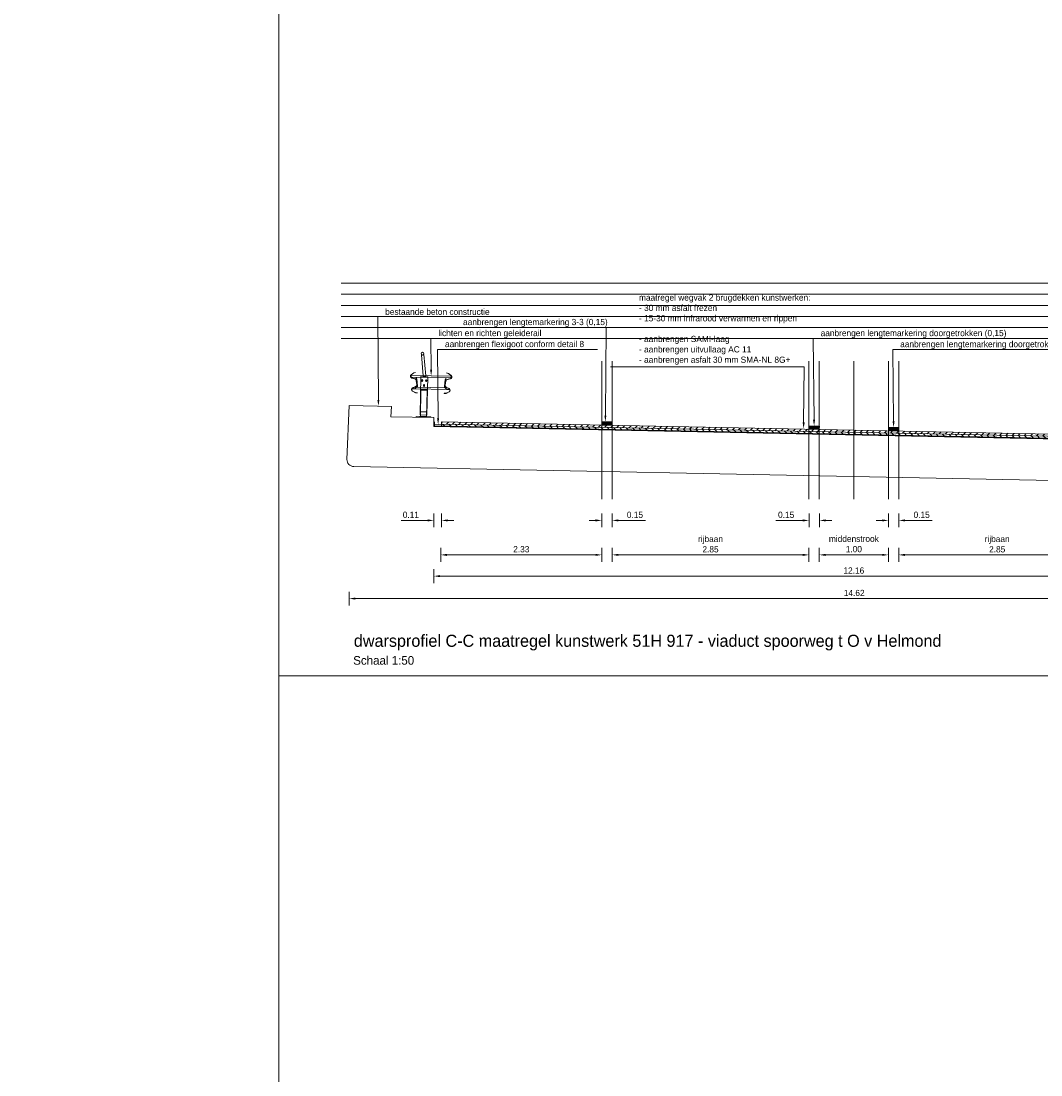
# Model space of a CAD drawing. Header units: metres. Extents: x 0 to 178216, y 0 to 407261.
# Tile 82 of 126: x 166822 to 166836, y 406220 to 406235. Entities that reach past the tile are written whole.
import ezdxf
from ezdxf import colors
from ezdxf.entities.mleader import LeaderData, LeaderLine
from ezdxf.math import Vec2, Vec3

# ---------------------------------------------------------------- set-up
doc = ezdxf.new("R2010")
doc.units = ezdxf.units.M
doc.header["$PDSIZE"] = 1
doc.layers.get('Defpoints').update_dxf_attribs({"lineweight": 18})
for name, color, linetype, lineweight in [('N-WE-VW-MARKERING_LANGS_STREEP_DOORGETROKKEN-G', 7, 'Continuous', 18), ('X-XX-AL-T35', 50, 'Continuous', 18), ('X-XX-AL-T50', 130, 'Continuous', 18), ('X-XX-AL-TEKENBLAD-M', 7, 'Continuous', 18), ('X-XX-AL-TEKENBLAD-S', 7, 'Continuous', 18), ('X-XX-AL-TEKENBLAD-T18', 10, 'Continuous', 18)]:
    doc.layers.add(name, color=color, linetype=linetype, lineweight=lineweight)
doc.layers.add('X-XX-AL-HULPLIJN-G', color=210, linetype='Continuous', lineweight=18, plot=False)
doc.styles.add('Futurabook1-1000', font='LT.TTF', dxfattribs={"height": 2.5})
doc.styles.add('NLCS-ISO-M100-T50', font='LT.TTF', dxfattribs={"height": 0.5})
doc.styles.add('NLCS-ISO-M50-T18', font='LT.TTF', dxfattribs={"height": 0.09})
doc.styles.add('NLCS-ISO-M500-T50', font='LT.TTF', dxfattribs={"height": 2.5})
doc.dimstyles.new('NLCS-M50-T18-PIJL_L2_H2', dxfattribs={"dimscale": 0.05, "dimtxt": 0.09, "dimasz": 1.8, "dimexe": 2, "dimexo": 2, "dimgap": 0.7, "dimtad": 1, "dimzin": 0, "dimdsep": 46, "dimtxsty": 'NLCS-ISO-M50-T18', "dimcen": 0, "dimdle": 2, "dimclrd": 256, "dimclre": 256, "dimclrt": 10, "dimazin": 0, "dimtfac": 1, "dimtofl": 0, "dimtmove": 0, "dimatfit": 3, "dimfxl": 2, "dimfxlon": 1, "dimtfillclr": 256, "dimtolj": 1, "dimtzin": 0, "dimlwd": -1, "dimlwe": -1, "dimarcsym": 0})

# ---------------------------------------------------------------- blocks, each defined once
blk = doc.blocks.new('*D202')
at = {"layer": 'Defpoints', "color": 0, "transparency": 16777216}
for p in [(166833.161, 406229.15), (166834.161, 406229.13), (166834.161, 406227.335)]:
    blk.add_point(p, dxfattribs=at)
at = {"layer": 'X-XX-AL-TEKENBLAD-M', "transparency": 16777216}
for p, q in [((166833.161, 406227.435), (166833.161, 406227.235)), ((166833.251, 406227.335), (166834.071, 406227.335)), ((166834.161, 406227.435), (166834.161, 406227.235))]:
    blk.add_line(p, q, dxfattribs=at)
for points in [[(166833.251, 406227.35), (166833.251, 406227.32), (166833.161, 406227.335)], [(166834.071, 406227.35), (166834.071, 406227.32), (166834.161, 406227.335)]]:
    blk.add_solid(points, dxfattribs=at)
at = {"layer": 'X-XX-AL-TEKENBLAD-M', "color": 10, "transparency": 16777216, "insert": (166833.661, 406227.493), "char_height": 0.09, "attachment_point": 5, "style": 'NLCS-ISO-M50-T18'}
blk.add_mtext('\\A1;middenstrook\\P1.00', dxfattribs=at)
blk = doc.blocks.new('*D203')
at = {"layer": 'Defpoints', "color": 0, "transparency": 16777216}
for p in [(166833.012, 406229.203), (166833.162, 406229.2), (166833.162, 406227.834)]:
    blk.add_point(p, dxfattribs=at)
at = {"layer": 'X-XX-AL-TEKENBLAD-S', "transparency": 16777216}
for p, q in [((166833.012, 406227.934), (166833.012, 406227.734)), ((166833.162, 406227.934), (166833.162, 406227.734)), ((166832.922, 406227.834), (166832.531, 406227.834)), ((166833.252, 406227.834), (166833.342, 406227.834))]:
    blk.add_line(p, q, dxfattribs=at)
for points in [[(166832.922, 406227.849), (166832.922, 406227.819), (166833.012, 406227.834)], [(166833.252, 406227.849), (166833.252, 406227.819), (166833.162, 406227.834)]]:
    blk.add_solid(points, dxfattribs=at)
at = {"layer": 'X-XX-AL-TEKENBLAD-S', "color": 10, "transparency": 16777216, "insert": (166832.681, 406227.915), "char_height": 0.09, "attachment_point": 5, "style": 'NLCS-ISO-M50-T18'}
blk.add_mtext('\\A1;0.15', dxfattribs=at)
blk = doc.blocks.new('*D204')
at = {"layer": 'Defpoints', "color": 0, "transparency": 16777216}
for p in [(166834.162, 406229.18), (166834.312, 406229.177), (166834.312, 406227.834)]:
    blk.add_point(p, dxfattribs=at)
at = {"layer": 'X-XX-AL-TEKENBLAD-S', "transparency": 16777216}
for p, q in [((166834.162, 406227.934), (166834.162, 406227.734)), ((166834.312, 406227.934), (166834.312, 406227.734)), ((166834.072, 406227.834), (166833.982, 406227.834)), ((166834.402, 406227.834), (166834.793, 406227.834))]:
    blk.add_line(p, q, dxfattribs=at)
for points in [[(166834.072, 406227.849), (166834.072, 406227.819), (166834.162, 406227.834)], [(166834.402, 406227.849), (166834.402, 406227.819), (166834.312, 406227.834)]]:
    blk.add_solid(points, dxfattribs=at)
at = {"layer": 'X-XX-AL-TEKENBLAD-S', "color": 10, "transparency": 16777216, "insert": (166834.643, 406227.915), "char_height": 0.09, "attachment_point": 5, "style": 'NLCS-ISO-M50-T18'}
blk.add_mtext('\\A1;0.15', dxfattribs=at)
blk = doc.blocks.new('*D205')
at = {"layer": 'Defpoints', "color": 0, "transparency": 16777216}
for p in [(166827.681, 406229.249), (166830.012, 406229.264), (166827.681, 406227.335)]:
    blk.add_point(p, dxfattribs=at)
at = {"layer": 'X-XX-AL-TEKENBLAD-S', "transparency": 16777216}
for p, q in [((166827.681, 406227.435), (166827.681, 406227.235)), ((166829.922, 406227.335), (166827.771, 406227.335)), ((166830.012, 406227.435), (166830.012, 406227.235))]:
    blk.add_line(p, q, dxfattribs=at)
for points in [[(166827.771, 406227.35), (166827.771, 406227.32), (166827.681, 406227.335)], [(166829.922, 406227.35), (166829.922, 406227.32), (166830.012, 406227.335)]]:
    blk.add_solid(points, dxfattribs=at)
at = {"layer": 'X-XX-AL-TEKENBLAD-S', "color": 10, "transparency": 16777216, "insert": (166828.847, 406227.416), "char_height": 0.09, "attachment_point": 5, "style": 'NLCS-ISO-M50-T18'}
blk.add_mtext('\\A1;2.33', dxfattribs=at)
blk = doc.blocks.new('*D206')
at = {"layer": 'Defpoints', "color": 0, "transparency": 16777216}
for p in [(166830.162, 406229.261), (166833.011, 406229.14), (166833.011, 406227.335)]:
    blk.add_point(p, dxfattribs=at)
at = {"layer": 'X-XX-AL-TEKENBLAD-S', "transparency": 16777216}
for p, q in [((166830.162, 406227.435), (166830.162, 406227.235)), ((166830.252, 406227.335), (166832.921, 406227.335)), ((166833.011, 406227.435), (166833.011, 406227.235))]:
    blk.add_line(p, q, dxfattribs=at)
for points in [[(166830.252, 406227.35), (166830.252, 406227.32), (166830.162, 406227.335)], [(166832.921, 406227.35), (166832.921, 406227.32), (166833.011, 406227.335)]]:
    blk.add_solid(points, dxfattribs=at)
at = {"layer": 'X-XX-AL-TEKENBLAD-S', "color": 10, "transparency": 16777216, "insert": (166831.586, 406227.49), "char_height": 0.09, "attachment_point": 5, "style": 'NLCS-ISO-M50-T18'}
blk.add_mtext('\\A1;rijbaan \\P2.85', dxfattribs=at)
blk = doc.blocks.new('*D207')
at = {"layer": 'Defpoints', "color": 0, "transparency": 16777216}
for p in [(166834.311, 406229.127), (166837.162, 406229.12), (166834.311, 406227.335)]:
    blk.add_point(p, dxfattribs=at)
at = {"layer": 'X-XX-AL-TEKENBLAD-S', "transparency": 16777216}
for p, q in [((166834.311, 406227.435), (166834.311, 406227.235)), ((166837.072, 406227.335), (166834.401, 406227.335)), ((166837.162, 406227.435), (166837.162, 406227.235))]:
    blk.add_line(p, q, dxfattribs=at)
for points in [[(166834.401, 406227.35), (166834.401, 406227.32), (166834.311, 406227.335)], [(166837.072, 406227.35), (166837.072, 406227.32), (166837.162, 406227.335)]]:
    blk.add_solid(points, dxfattribs=at)
at = {"layer": 'X-XX-AL-TEKENBLAD-S', "color": 10, "transparency": 16777216, "insert": (166835.736, 406227.49), "char_height": 0.09, "attachment_point": 5, "style": 'NLCS-ISO-M50-T18'}
blk.add_mtext('\\A1;rijbaan\\P2.85', dxfattribs=at)
blk = doc.blocks.new('*D210')
at = {"layer": 'Defpoints', "color": 0, "transparency": 16777216}
for p in [(166830.011, 406229.239), (166830.161, 406229.236), (166830.161, 406227.834)]:
    blk.add_point(p, dxfattribs=at)
at = {"layer": 'X-XX-AL-TEKENBLAD-S', "transparency": 16777216}
for p, q in [((166830.011, 406227.934), (166830.011, 406227.734)), ((166830.161, 406227.934), (166830.161, 406227.734)), ((166829.921, 406227.834), (166829.831, 406227.834)), ((166830.251, 406227.834), (166830.643, 406227.834))]:
    blk.add_line(p, q, dxfattribs=at)
for points in [[(166829.921, 406227.849), (166829.921, 406227.819), (166830.011, 406227.834)], [(166830.251, 406227.849), (166830.251, 406227.819), (166830.161, 406227.834)]]:
    blk.add_solid(points, dxfattribs=at)
at = {"layer": 'X-XX-AL-TEKENBLAD-S', "color": 10, "transparency": 16777216, "insert": (166830.492, 406227.915), "char_height": 0.09, "attachment_point": 5, "style": 'NLCS-ISO-M50-T18'}
blk.add_mtext('\\A1;0.15', dxfattribs=at)
blk = doc.blocks.new('*D212')
at = {"layer": 'Defpoints', "color": 0, "transparency": 16777216}
for p in [(166827.582, 406229.257), (166827.692, 406229.256), (166827.692, 406227.834)]:
    blk.add_point(p, dxfattribs=at)
at = {"layer": 'X-XX-AL-TEKENBLAD-S', "transparency": 16777216}
for p, q in [((166827.582, 406227.934), (166827.582, 406227.734)), ((166827.692, 406227.934), (166827.692, 406227.734)), ((166827.492, 406227.834), (166827.107, 406227.834)), ((166827.782, 406227.834), (166827.872, 406227.834))]:
    blk.add_line(p, q, dxfattribs=at)
for points in [[(166827.492, 406227.849), (166827.492, 406227.819), (166827.582, 406227.834)], [(166827.782, 406227.849), (166827.782, 406227.819), (166827.692, 406227.834)]]:
    blk.add_solid(points, dxfattribs=at)
at = {"layer": 'X-XX-AL-TEKENBLAD-S', "color": 10, "transparency": 16777216, "insert": (166827.248, 406227.915), "char_height": 0.09, "attachment_point": 5, "style": 'NLCS-ISO-M50-T18'}
blk.add_mtext('\\A1;0.11', dxfattribs=at)
blk = doc.blocks.new('*D230')
at = {"layer": 'Defpoints', "color": 0, "transparency": 16777216}
for p in [(166827.58, 406229.192), (166839.743, 406229.079), (166839.743, 406227.027)]:
    blk.add_point(p, dxfattribs=at)
at = {"layer": 'X-XX-AL-TEKENBLAD-S', "transparency": 16777216}
for p, q in [((166827.58, 406227.127), (166827.58, 406226.927)), ((166827.67, 406227.027), (166839.653, 406227.027)), ((166839.743, 406227.127), (166839.743, 406226.927))]:
    blk.add_line(p, q, dxfattribs=at)
for points in [[(166827.67, 406227.042), (166827.67, 406227.012), (166827.58, 406227.027)], [(166839.653, 406227.042), (166839.653, 406227.012), (166839.743, 406227.027)]]:
    blk.add_solid(points, dxfattribs=at)
at = {"layer": 'X-XX-AL-TEKENBLAD-S', "color": 10, "transparency": 16777216, "insert": (166833.661, 406227.108), "char_height": 0.09, "attachment_point": 5, "style": 'NLCS-ISO-M50-T18'}
blk.add_mtext('\\A1;12.16', dxfattribs=at)
blk = doc.blocks.new('*D231')
at = {"layer": 'Defpoints', "color": 0, "transparency": 16777216}
for p in [(166826.354, 406229.496), (166840.978, 406229.204), (166826.354, 406226.702)]:
    blk.add_point(p, dxfattribs=at)
at = {"layer": 'X-XX-AL-TEKENBLAD-S', "transparency": 16777216}
for p, q in [((166826.354, 406226.802), (166826.354, 406226.602)), ((166840.888, 406226.702), (166826.444, 406226.702)), ((166840.978, 406226.802), (166840.978, 406226.602))]:
    blk.add_line(p, q, dxfattribs=at)
for points in [[(166826.444, 406226.717), (166826.444, 406226.687), (166826.354, 406226.702)], [(166840.888, 406226.717), (166840.888, 406226.687), (166840.978, 406226.702)]]:
    blk.add_solid(points, dxfattribs=at)
at = {"layer": 'X-XX-AL-TEKENBLAD-S', "color": 10, "transparency": 16777216, "insert": (166833.666, 406226.783), "char_height": 0.09, "attachment_point": 5, "style": 'NLCS-ISO-M50-T18'}
blk.add_mtext('\\A1;14.62', dxfattribs=at)

msp = doc.modelspace()

# ---------------------------------------------------------------- hatches: boundary and pattern name
at = {"layer": 'N-WE-VW-MARKERING_LANGS_STREEP_DOORGETROKKEN-G', "transparency": 33554559}
h = msp.add_hatch(color=256, dxfattribs=at)
h.dxf.hatch_style = 1
h.paths.add_polyline_path([(166830.1619, 406229.2605), (166830.012, 406229.2636), (166830.0109, 406229.2136), (166830.1609, 406229.2105)])
h = msp.add_hatch(color=256, dxfattribs=at)
h.dxf.hatch_style = 1
h.paths.add_polyline_path([(166833.162, 406229.2004), (166833.012, 406229.2034), (166833.011, 406229.1535), (166833.1609, 406229.1504)])
h = msp.add_hatch(color=256, dxfattribs=at)
h.dxf.hatch_style = 1
h.paths.add_polyline_path([(166834.162, 406229.1803), (166834.3119, 406229.1772), (166834.3109, 406229.1272), (166834.1609, 406229.1303)])
at = {"layer": 'X-XX-AL-TEKENBLAD-S', "transparency": 33554687}
h = msp.add_hatch(dxfattribs=at)
h.set_pattern_fill('ANSI31', color=256, scale=0.02, angle=269.96531)
h.set_pattern_definition([(314.965310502, (-1.63429, -5.35731), (0.044928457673, 0.044874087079), [])])
h.paths.add_polyline_path([(166839.6307, 406228.9906), (166827.6905, 406229.2301), (166827.6904, 406229.2001), (166839.6301, 406228.9606)])
h = msp.add_hatch(dxfattribs=at)
h.set_pattern_fill('ANSI31', color=256, scale=0.02)
h.set_pattern_definition([(45, (-1.63429, -5.35731), (-0.044901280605, 0.044901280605), [])])
h.paths.add_polyline_path([(166839.6314, 406229.0206), (166827.6905, 406229.2601), (166827.6905, 406229.2301), (166839.6307, 406228.9906)])

# ---------------------------------------------------------------- linework, layer by layer
at = {"layer": 'N-WE-VW-MARKERING_LANGS_STREEP_DOORGETROKKEN-G', "flags": 128}
for points in [[(166830.1619, 406229.2605), (166830.012, 406229.2636), (166830.0109, 406229.2136), (166830.1609, 406229.2105), (166830.1619, 406229.2605)], [(166833.162, 406229.2004), (166833.012, 406229.2034), (166833.011, 406229.1535), (166833.1609, 406229.1504), (166833.162, 406229.2004)], [(166834.162, 406229.1803), (166834.3119, 406229.1772), (166834.3109, 406229.1272), (166834.1609, 406229.1303), (166834.162, 406229.1803)]]:
    msp.add_lwpolyline(points, close=True, dxfattribs=at)
at = {"layer": 'X-XX-AL-HULPLIJN-G', "flags": 128}
for points in [[(166825.3375, 406245.5848), (166825.3375, 406225.5848), (166875.3375, 406225.5848), (166875.3375, 406245.5848)], [(166825.3375, 406225.5848), (166825.3375, 406205.5848), (166875.3375, 406205.5848), (166875.3375, 406225.5848)]]:
    msp.add_lwpolyline(points, close=True, dxfattribs=at)
for points in [[(166826.2382, 406231.2682), (166846.568, 406231.2682)], [(166826.2382, 406231.1082), (166846.568, 406231.1082)], [(166826.2382, 406230.9482), (166846.568, 406230.9482)], [(166826.2382, 406230.7882), (166846.568, 406230.7882)], [(166826.2382, 406230.6282), (166846.568, 406230.6282)], [(166826.2382, 406230.4682), (166846.568, 406230.4682)], [(166830.0109, 406230.1404), (166830.0109, 406228.1404)], [(166830.1609, 406230.1404), (166830.1609, 406228.1404)], [(166833.0109, 406230.1404), (166833.0109, 406228.1404)], [(166833.1609, 406230.1404), (166833.1609, 406228.1404)], [(166833.6609, 406230.1404), (166833.6609, 406228.1404)], [(166834.1609, 406230.1404), (166834.1609, 406228.1404)], [(166834.3109, 406230.1404), (166834.3109, 406228.1404)], [(166827.5916, 406229.2621), (166827.5904, 406229.2021), (166839.7301, 406228.9592), (166839.7314, 406229.0193)]]:
    msp.add_lwpolyline(points, dxfattribs=at)
at = {"layer": 'X-XX-AL-TEKENBLAD-S'}
for p, q in [((166827.252, 406229.9324), (166827.2542, 406229.9093)), ((166827.8319, 406229.9213), (166827.252, 406229.9324)), ((166827.8288, 406229.8983), (166827.2542, 406229.9093)), ((166827.3261, 406229.908), (166827.3385, 406229.7627)), ((166827.3299, 406229.9079), (166827.3423, 406229.7626)), ((166827.381, 406229.3621), (166827.3917, 406229.9167)), ((166827.3917, 406229.9167), (166827.4917, 406229.9148)), ((166827.4917, 406229.9148), (166827.481, 406229.3602)), ((166827.753, 406229.8998), (166827.735, 406229.7551)), ((166827.7569, 406229.8997), (166827.7389, 406229.755)), ((166827.8319, 406229.9213), (166827.8288, 406229.8983)), ((166827.3063, 406229.7403), (166827.3307, 406229.7629)), ((166827.7466, 406229.7549), (166827.3307, 406229.7629)), ((166827.3358, 406229.8836), (166827.332, 406229.8833)), ((166827.3358, 406229.8836), (166827.3448, 406229.7786)), ((166827.3448, 406229.7786), (166827.341, 406229.7782)), ((166827.3978, 406229.8596), (166827.4239, 406229.8591)), ((166827.4102, 406229.8394), (166827.4109, 406229.8779)), ((166827.4259, 406229.789), (166827.4517, 406229.7885)), ((166827.4387, 406229.7611), (166827.4396, 406229.8074)), ((166827.4578, 406229.8584), (166827.4839, 406229.8579)), ((166827.4702, 406229.8395), (166827.4709, 406229.8768)), ((166827.7462, 406229.8757), (166827.7332, 406229.7711)), ((166827.7332, 406229.7711), (166827.737, 406229.7706)), ((166827.7462, 406229.8757), (166827.75, 406229.8753)), ((166827.7466, 406229.7549), (166827.7702, 406229.7314)), ((166827.2706, 406229.738), (166827.2707, 406229.741)), ((166827.8058, 406229.7277), (166827.2706, 406229.738)), ((166827.3063, 406229.7403), (166827.2707, 406229.741)), ((166827.3856, 406229.337), (166827.3927, 406229.7102)), ((166827.3877, 406229.7103), (166827.3927, 406229.7102)), ((166827.3879, 406229.7217), (166827.4879, 406229.7198)), ((166827.388, 406229.7267), (166827.488, 406229.7248)), ((166827.4756, 406229.3353), (166827.4827, 406229.7085)), ((166827.4827, 406229.7085), (166827.4877, 406229.7084)), ((166827.8058, 406229.7307), (166827.7702, 406229.7314)), ((166827.8058, 406229.7277), (166827.8058, 406229.7307)), ((166827.3256, 406229.3381), (166827.3254, 406229.3281)), ((166827.5355, 406229.3341), (166827.3256, 406229.3381)), ((166827.3807, 406229.3421), (166827.3741, 406229.3372)), ((166827.4806, 406229.3402), (166827.3807, 406229.3421)), ((166827.481, 406229.3602), (166827.381, 406229.3621)), ((166827.4769, 406229.4053), (166827.3869, 406229.407)), ((166827.4806, 406229.3402), (166827.4871, 406229.335)), ((166827.5353, 406229.3241), (166827.5355, 406229.3341))]:
    msp.add_line(p, q, dxfattribs=at)
at = {"layer": 'X-XX-AL-TEKENBLAD-S', "flags": 128}
for points in [[(166827.4037, 406230.2338), (166827.4245, 406229.9291), (166827.4645, 406229.9283), (166827.4339, 406230.2362)], [(166827.5907, 406229.2221), (166827.6905, 406229.2201), (166827.6904, 406229.2001), (166827.5904, 406229.2021), (166827.5907, 406229.2221)]]:
    msp.add_lwpolyline(points, dxfattribs=at)
for points in [[(166827.3429, 406229.6822), (166827.3172, 406229.684), (166827.2741, 406229.7066, -0.6229229), (166827.2753, 406229.7496), (166827.318, 406229.7692, 0.3165431), (166827.3354, 406229.7991), (166827.3303, 406229.8589, 0.3149109), (166827.3082, 406229.8852), (166827.2625, 406229.8977, -0.6226296), (166827.2542, 406229.9399), (166827.2928, 406229.9692), (166827.3177, 406229.9752), (166827.317, 406229.9782), (166827.2915, 406229.9719), (166827.2524, 406229.9423, 0.6226296), (166827.2617, 406229.8948), (166827.3074, 406229.8823, -0.3149109), (166827.3273, 406229.8586), (166827.3324, 406229.7988, -0.3165431), (166827.3168, 406229.772), (166827.274, 406229.7524, 0.6229229), (166827.2727, 406229.7039), (166827.3164, 406229.681), (166827.3427, 406229.6793)], [(166827.7314, 406229.6748), (166827.7571, 406229.6755), (166827.801, 406229.6965, 0.6229229), (166827.8015, 406229.7395), (166827.7596, 406229.7608, -0.3165431), (166827.7434, 406229.7912), (166827.7508, 406229.8508, -0.3149109), (166827.7738, 406229.8763), (166827.82, 406229.887, 0.6226296), (166827.8299, 406229.9289), (166827.7925, 406229.9596), (166827.7678, 406229.9666), (166827.7686, 406229.9695), (166827.7939, 406229.9623), (166827.8318, 406229.9312, -0.6226296), (166827.8207, 406229.884), (166827.7745, 406229.8734, 0.3149109), (166827.7538, 406229.8504), (166827.7464, 406229.7909, 0.3165431), (166827.761, 406229.7634), (166827.8029, 406229.7422, -0.6229229), (166827.8023, 406229.6938), (166827.7578, 406229.6725), (166827.7315, 406229.6718)], [(166827.4069, 406229.8474, 0.5773503), (166827.4138, 406229.8473), (166827.4183, 406229.8547, 1.7320508), (166827.4027, 406229.855)], [(166827.4355, 406229.7768, 0.5773503), (166827.4425, 406229.7767), (166827.4469, 406229.7841, 1.7320508), (166827.4314, 406229.7844)], [(166827.4669, 406229.8463, 0.5773503), (166827.4738, 406229.8461), (166827.4783, 406229.8535, 1.7320508), (166827.4627, 406229.8538)]]:
    msp.add_lwpolyline(points, format="xyb", close=True, dxfattribs=at)
at = {"layer": 'X-XX-AL-TEKENBLAD-S', "color": 8, "flags": 128}
msp.add_lwpolyline([(166840.8757, 406228.3262, 0.4200828), (166840.9777, 406228.4261), (166840.9777, 406229.2043), (166840.3648, 406229.216), (166840.3648, 406229.066), (166839.7426, 406229.079), (166839.7399, 406228.949), (166827.5803, 406229.1923), (166827.5827, 406229.3223), (166826.9605, 406229.3337), (166826.9664, 406229.4836), (166826.3535, 406229.4959), (166826.3231, 406228.7183, 0.4200828), (166826.4211, 406228.6144)], format="xyb", close=True, dxfattribs=at)
at = {"layer": 'X-XX-AL-TEKENBLAD-S', "flags": 128}
msp.add_lwpolyline([(166827.5866, 406229.2622, 0.01, 0.01, 0), (166827.5853, 406229.1972, 0.01, 0.01, 0), (166839.7349, 406228.9541, 0.01, 0.01, 0), (166839.7364, 406229.0191, 0, 0, 0)], format="xyseb", dxfattribs=at)
for points in [[(166839.6307, 406228.9906), (166827.6905, 406229.2301), (166827.6904, 406229.2001), (166839.6301, 406228.9606)], [(166839.6314, 406229.0206), (166827.6905, 406229.2601), (166827.6905, 406229.2301), (166839.6307, 406228.9906)]]:
    msp.add_lwpolyline(points, close=True, dxfattribs=at)
at = {"layer": 'X-XX-AL-TEKENBLAD-S'}
msp.add_circle((166827.4168, 406230.2489), 0.02, dxfattribs=at)

# ---------------------------------------------------------------- texts
at = {"layer": 'X-XX-AL-T35', "insert": (166826.4134, 406225.8698), "char_height": 0.125, "attachment_point": 1, "style": 'Futurabook1-1000'}
msp.add_mtext_dynamic_manual_height_columns('Schaal 1:50', width=5.387368, gutter_width=1.75, heights=[0], dxfattribs=at)
at = {"layer": 'X-XX-AL-T50', "insert": (166826.423, 406226.1787), "char_height": 0.175, "attachment_point": 1, "style": 'Futurabook1-1000'}
msp.add_mtext_dynamic_manual_height_columns('dwarsprofiel C-C maatregel kunstwerk 51H 917 - viaduct spoorweg t O v Helmond', width=8.139484, gutter_width=2.5, heights=[0], dxfattribs=at)

# ---------------------------------------------------------------- dimensions: what is measured, and where the dimension line sits
at = {"layer": 'X-XX-AL-TEKENBLAD-M'}
dim = msp.add_linear_dim(base=(166834.1609, 406227.3348), p1=(166833.1609, 406229.1504), p2=(166834.1609, 406229.1303), text='middenstrook\\P<>', dimstyle='NLCS-M50-T18-PIJL_L2_H2', dxfattribs=at)
dim.commit()
dim.dimension.update_dxf_attribs({"geometry": '*D202', "text_midpoint": (166833.6609, 406227.3348), "dimtype": 160})
at = {"layer": 'X-XX-AL-TEKENBLAD-S', "color": 8}
for base, p1, p2, picture, middle in [((166826.3535, 406226.7021), (166840.9777, 406229.2043), (166826.3535, 406229.4959), '*D231', (166833.6656, 406226.7832)), ((166839.7426, 406227.0268), (166827.5803, 406229.1923), (166839.7426, 406229.079), '*D230', (166833.6615, 406227.1076)), ((166827.6812, 406227.3348), (166830.012, 406229.2636), (166827.6812, 406229.2494), '*D205', (166828.8466, 406227.4156)), ((166830.1614, 406227.8339), (166830.0114, 406229.2386), (166830.1614, 406229.2355), '*D210', (166830.4921, 406227.9147)), ((166834.3119, 406227.8339), (166834.162, 406229.1803), (166834.3119, 406229.1772), '*D204', (166834.6426, 406227.9147))]:
    dim = msp.add_linear_dim(base=base, p1=p1, p2=p2, dimstyle='NLCS-M50-T18-PIJL_L2_H2', dxfattribs=at)
    dim.commit()
    dim.dimension.update_dxf_attribs({"geometry": picture, "text_midpoint": middle})
for base, p1, p2, picture, middle in [((166827.6915, 406227.8339), (166827.5815, 406229.2573), (166827.6915, 406229.2558), '*D212', (166827.248, 406227.8339)), ((166833.162, 406227.8339), (166833.012, 406229.2034), (166833.162, 406229.2004), '*D203', (166832.6813, 406227.8339))]:
    dim = msp.add_linear_dim(base=base, p1=p1, p2=p2, dimstyle='NLCS-M50-T18-PIJL_L2_H2', dxfattribs=at)
    dim.commit()
    dim.dimension.update_dxf_attribs({"geometry": picture, "text_midpoint": middle, "dimtype": 160})
for base, p1, p2, text, picture, middle in [((166833.0109, 406227.3348), (166830.1619, 406229.2605), (166833.0109, 406229.1404), 'rijbaan \\P<>', '*D206', (166831.5864, 406227.4898)), ((166834.3109, 406227.3348), (166837.162, 406229.1202), (166834.3109, 406229.1272), 'rijbaan\\P<>', '*D207', (166835.7364, 406227.4898))]:
    dim = msp.add_linear_dim(base=base, p1=p1, p2=p2, text=text, dimstyle='NLCS-M50-T18-PIJL_L2_H2', dxfattribs=at)
    dim.commit()
    dim.dimension.update_dxf_attribs({"geometry": picture, "text_midpoint": middle})

# ---------------------------------------------------------------- leaders
at = {"layer": 'X-XX-AL-TEKENBLAD-T18'}
ml = msp.add_multileader_mtext('Standard', dxfattribs=at)
ml.set_content('profiel van vrije ruimte spoor', color=256, style='NLCS-ISO-M100-T50')
ml.set_leader_properties(color=256, linetype='ByLayer', lineweight=-1)
ml.build(insert=Vec2(0, 0))
ml.multileader.update_dxf_attribs({"text_left_attachment_type": 5, "text_right_attachment_type": 5, "dogleg_length": 0.09, "arrow_head_size": 0.18})
ctx = ml.context
ctx.base_point, ctx.char_height, ctx.arrow_head_size, ctx.landing_gap_size, ctx.plane_origin = Vec3(166843.0747, 406251.5213), 0.09, 0.18, 0.018, Vec3(166842.4639, 406250.2294)
ctx.left_attachment, ctx.right_attachment = 5, 5
notes = []
notes.append((ctx, [(0, (0, 0, 0), (0, 0), (1, 0), 1, [])]))
ctx.mtext.insert, ctx.mtext.flow_direction = Vec3(166843.0927, 406251.6383), 5
ml = msp.add_multileader_mtext('Standard', dxfattribs=at)
ml.set_content('maatregel wegvak 2 brugdekken kunstwerken:\\P- 30 mm asfalt frezen\\P- 15-30 mm infrarood verwarmen en rippen\\P\\P- aanbrengen SAMI-laag\\P- aanbrengen uitvullaag AC 11\\P- aanbrengen asfalt 30 mm SMA-NL 8G+', color=256, style='NLCS-ISO-M500-T50')
ml.set_leader_properties(color=256, linetype='ByLayer', lineweight=-1)
ml.build(insert=Vec2(0, 0))
ml.multileader.update_dxf_attribs({"text_left_attachment_type": 5, "text_right_attachment_type": 5, "dogleg_length": 0.09, "arrow_head_size": 0.09})
ctx = ml.context
ctx.base_point, ctx.char_height, ctx.arrow_head_size, ctx.landing_gap_size, ctx.plane_origin = Vec3(166830.5329, 406230.0582), 0.09, 0.09, 0.018, Vec3(166833.0206, 406229.2658)
ctx.left_attachment, ctx.right_attachment = 5, 5
notes.append((ctx, [(1, (1, 1, 0), (166832.9442, 406230.0582), (-1, 0), 0.09, [(0, [(166832.9335, 406229.1628)], 0, [])])]))
ctx.mtext.insert, ctx.mtext.flow_direction = Vec3(166830.5509, 406231.1065), 5
ml = msp.add_multileader_mtext('Standard', dxfattribs=at)
ml.set_content('{\\fFutura Book|b0|i0|c0|p2;bestaande beton constructie}', color=256, style='NLCS-ISO-M500-T50')
ml.set_leader_properties(color=256, linetype='ByLayer', lineweight=-1)
ml.build(insert=Vec2(0, 0))
ml.multileader.update_dxf_attribs({"text_left_attachment_type": 5, "text_right_attachment_type": 5, "dogleg_length": 0.09, "arrow_head_size": 0.09})
ctx = ml.context
ctx.base_point, ctx.char_height, ctx.arrow_head_size, ctx.landing_gap_size, ctx.plane_origin = Vec3(166826.8583, 406230.7882), 0.09, 0.09, 0.018, Vec3(166826.6895, 406230.0429)
ctx.left_attachment, ctx.right_attachment = 5, 5
notes.append((ctx, [(1, (1, 1, 0), (166826.7683, 406230.7882), (1, 0), 0.09, [(0, [(166826.7791, 406229.4897)], 0, [])])]))
ctx.mtext.insert, ctx.mtext.rotation, ctx.mtext.flow_direction = Vec3(166826.8763, 406230.9002), 6.2831853, 5
ml = msp.add_multileader_mtext('Standard', dxfattribs=at)
ml.set_content('{\\fFutura Book|b0|i0|c0|p2;aanbrengen lengtemarkering 3-3 (0,15)}', color=256, style='NLCS-ISO-M500-T50')
ml.set_leader_properties(color=256, linetype='ByLayer', lineweight=-1)
ml.build(insert=Vec2(0, 0))
ml.multileader.update_dxf_attribs({"text_left_attachment_type": 5, "text_right_attachment_type": 5, "dogleg_length": 0.09, "arrow_head_size": 0.09})
ctx = ml.context
ctx.base_point, ctx.char_height, ctx.arrow_head_size, ctx.landing_gap_size, ctx.plane_origin = Vec3(166827.9858, 406230.6282), 0.09, 0.09, 0.018, Vec3(166830.1507, 406229.3089)
ctx.left_attachment, ctx.right_attachment = 5, 5
notes.append((ctx, [(1, (1, 1, 0), (166830.0735, 406230.6282), (-1, 0), 0.09, [(0, [(166830.0639, 406229.2621)], 0, [])])]))
ctx.mtext.insert, ctx.mtext.flow_direction = Vec3(166828.0038, 406230.7521), 5
ml = msp.add_multileader_mtext('Standard', dxfattribs=at)
ml.set_content('{\\fFutura Book|b0|i0|c0|p2;lichten en richten geleiderail}', color=256, style='NLCS-ISO-M500-T50')
ml.set_leader_properties(color=256, linetype='ByLayer', lineweight=-1)
ml.build(insert=Vec2(0, 0))
ml.multileader.update_dxf_attribs({"text_left_attachment_type": 5, "text_right_attachment_type": 5, "dogleg_length": 0.09, "arrow_head_size": 0.09})
ctx = ml.context
ctx.base_point, ctx.char_height, ctx.arrow_head_size, ctx.landing_gap_size, ctx.plane_origin = Vec3(166827.628, 406230.4682), 0.09, 0.09, 0.018, Vec3(166827.4576, 406229.8367)
ctx.left_attachment, ctx.right_attachment = 5, 5
notes.append((ctx, [(1, (1, 1, 0), (166827.538, 406230.4682), (1, 0), 0.09, [(0, [(166827.5419, 406229.9268)], 0, [])])]))
ctx.mtext.insert, ctx.mtext.rotation, ctx.mtext.flow_direction = Vec3(166827.646, 406230.5921), 6.2831853, 5
ml = msp.add_multileader_mtext('Standard', dxfattribs=at)
ml.set_content('{\\fFutura Book|b0|i0|c0|p2;aanbrengen lengtemarkering doorgetrokken (0,15)}', color=256, style='NLCS-ISO-M500-T50')
ml.set_leader_properties(color=256, linetype='ByLayer', lineweight=-1)
ml.build(insert=Vec2(0, 0))
ml.multileader.update_dxf_attribs({"text_left_attachment_type": 5, "text_right_attachment_type": 5, "dogleg_length": 0.09, "arrow_head_size": 0.09})
ctx = ml.context
ctx.base_point, ctx.char_height, ctx.arrow_head_size, ctx.landing_gap_size, ctx.plane_origin = Vec3(166833.162, 406230.4682), 0.09, 0.09, 0.018, Vec3(166832.9957, 406229.51)
ctx.left_attachment, ctx.right_attachment = 5, 5
notes.append((ctx, [(1, (1, 1, 0), (166833.072, 406230.4682), (1, 0), 0.09, [(0, [(166833.0857, 406229.2019)], 0, [])])]))
ctx.mtext.insert, ctx.mtext.rotation, ctx.mtext.flow_direction = Vec3(166833.18, 406230.5921), 6.2831853, 5
ml = msp.add_multileader_mtext('Standard', dxfattribs=at)
ml.set_content('aanbrengen flexigoot conform detail 8', color=256, style='NLCS-ISO-M500-T50')
ml.set_leader_properties(color=256, linetype='ByLayer', lineweight=-1)
ml.build(insert=Vec2(0, 0))
ml.multileader.update_dxf_attribs({"text_left_attachment_type": 5, "text_right_attachment_type": 5, "dogleg_length": 0.09, "arrow_head_size": 0.09})
ctx = ml.context
ctx.base_point, ctx.char_height, ctx.arrow_head_size, ctx.landing_gap_size, ctx.plane_origin = Vec3(166827.7242, 406230.3082), 0.09, 0.09, 0.018, Vec3(166827.5531, 406229.8348)
ctx.left_attachment, ctx.right_attachment = 5, 5
notes.append((ctx, [(1, (1, 1, 0), (166827.6342, 406230.3082), (1, 0), 0.09, [(0, [(166827.6428, 406229.2211)], 0, [])])]))
ctx.mtext.insert, ctx.mtext.rotation, ctx.mtext.flow_direction = Vec3(166827.7422, 406230.4336), 6.2831853, 5
ml = msp.add_multileader_mtext('Standard', dxfattribs=at)
ml.set_content('{\\fFutura Book|b0|i0|c0|p2;aanbrengen lengtemarkering doorgetrokken (0,15)}', color=256, style='NLCS-ISO-M500-T50')
ml.set_leader_properties(color=256, linetype='ByLayer', lineweight=-1)
ml.build(insert=Vec2(0, 0))
ml.multileader.update_dxf_attribs({"text_left_attachment_type": 5, "text_right_attachment_type": 5, "dogleg_length": 0.09, "arrow_head_size": 0.09})
ctx = ml.context
ctx.base_point, ctx.char_height, ctx.arrow_head_size, ctx.landing_gap_size, ctx.plane_origin = Vec3(166834.3137, 406230.3082), 0.09, 0.09, 0.018, Vec3(166834.1474, 406229.5062)
ctx.left_attachment, ctx.right_attachment = 5, 5
notes.append((ctx, [(1, (1, 1, 0), (166834.2237, 406230.3082), (1, 0), 0.09, [(0, [(166834.2369, 406229.1787)], 0, [])])]))
ctx.mtext.insert, ctx.mtext.rotation, ctx.mtext.flow_direction = Vec3(166834.3317, 406230.4321), 6.2831853, 5
for ctx, leaders in notes:
    for number, flags, end, landing, length, lines in leaders:
        leader = LeaderData()
        leader.index, (leader.has_last_leader_line, leader.has_dogleg_vector, leader.attachment_direction) = number, flags
        leader.last_leader_point, leader.dogleg_vector, leader.dogleg_length = Vec3(end), Vec3(landing), length
        for number, points, colour, breaks in lines:
            line = LeaderLine()
            line.index, line.vertices, line.color, line.breaks = number, Vec3.list(points), colors.encode_raw_color(colour), breaks
            leader.lines.append(line)
        ctx.leaders.append(leader)

doc.saveas('drawing.dxf')
